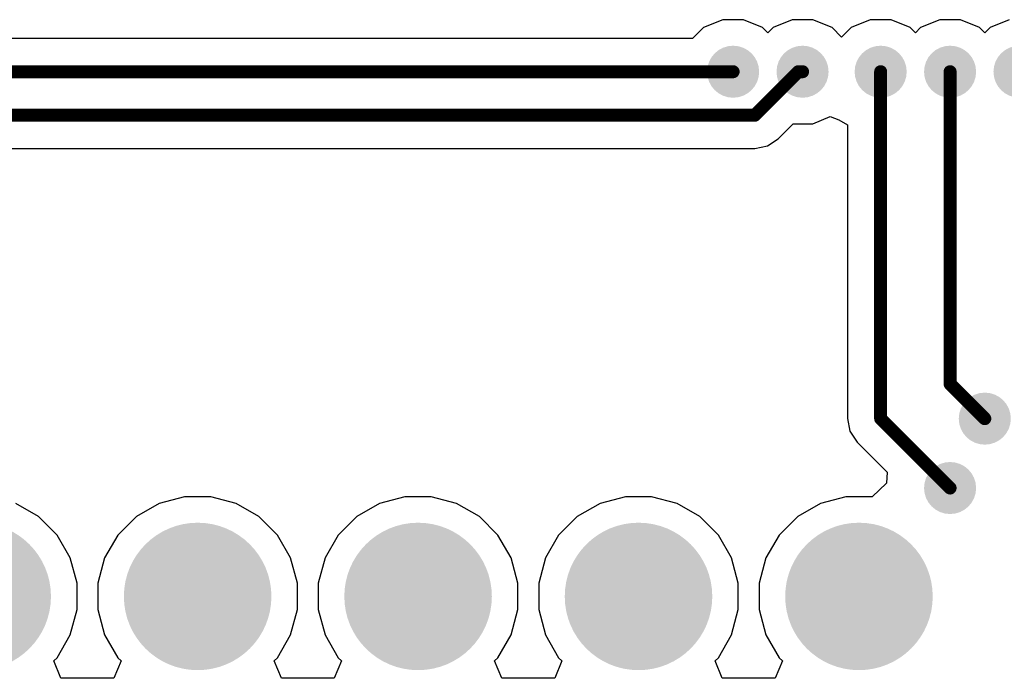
# Model space of a CAD drawing. Header units: inches. Extents: x 0.3 to 40.7, y 0.3 to 25.1.
# Tile 4 of 7: x 17.2 to 28.5, y 0.3 to 7.9. Entities that reach past the tile are written whole.
import ezdxf

# ---------------------------------------------------------------- set-up
doc = ezdxf.new("R2010")
doc.units = ezdxf.units.IN
for name, color, linetype in [('Pad Holes', 156, 'Continuous'), ('TOP', 1, 'Continuous'), ('Via Holes', 16, 'Continuous')]:
    doc.layers.add(name, color=color, linetype=linetype)

# ---------------------------------------------------------------- blocks, each defined once
blk = doc.blocks.new('PIN_HEADER_2_54___VERT__1_10POS_3019')
at = {"layer": 'Pad Holes'}
h = blk.add_hatch(color=7, dxfattribs=at)
edge = h.paths.add_edge_path()
edge.add_arc((-3.81, 0), 0.499999, 0, 360)
h = blk.add_hatch(color=7, dxfattribs=at)
edge = h.paths.add_edge_path()
edge.add_arc((-1.27, 0), 0.499999, 0, 360)
h = blk.add_hatch(color=7, dxfattribs=at)
edge = h.paths.add_edge_path()
edge.add_arc((1.27, 0), 0.499999, 0, 360)
h = blk.add_hatch(color=7, dxfattribs=at)
edge = h.paths.add_edge_path()
edge.add_arc((3.81, 0), 0.499999, 0, 360)
h = blk.add_hatch(color=7, dxfattribs=at)
edge = h.paths.add_edge_path()
edge.add_arc((6.35, 0), 0.499999, 0, 360)
at = {"layer": 'TOP'}
h = blk.add_hatch(color=1, dxfattribs=at)
edge = h.paths.add_edge_path()
edge.add_arc((-3.81, 0), 0.8499983, 0, 360)
h = blk.add_hatch(color=1, dxfattribs=at)
edge = h.paths.add_edge_path()
edge.add_arc((-1.27, 0), 0.8499983, 0, 360)
h = blk.add_hatch(color=1, dxfattribs=at)
edge = h.paths.add_edge_path()
edge.add_arc((1.27, 0), 0.8499983, 0, 360)
h = blk.add_hatch(color=1, dxfattribs=at)
edge = h.paths.add_edge_path()
edge.add_arc((3.81, 0), 0.8499983, 0, 360)
h = blk.add_hatch(color=1, dxfattribs=at)
edge = h.paths.add_edge_path()
edge.add_arc((6.35, 0), 0.8499983, 0, 360)

msp = doc.modelspace()

# ---------------------------------------------------------------- hatches: boundary and pattern name
at = {"layer": 'TOP'}
h = msp.add_hatch(color=1, dxfattribs=at)
edge = h.paths.add_edge_path()
edge.add_arc((25.4, 7.300000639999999), 0.2999994, 0, 360)
h = msp.add_hatch(color=1, dxfattribs=at)
edge = h.paths.add_edge_path()
edge.add_arc((26.20000094, 7.300000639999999), 0.2999994, 0, 360)
h = msp.add_hatch(color=1, dxfattribs=at)
edge = h.paths.add_edge_path()
edge.add_arc((27.09999914, 7.300000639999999), 0.2999994, 0, 360)
h = msp.add_hatch(color=1, dxfattribs=at)
edge = h.paths.add_edge_path()
edge.add_arc((27.90000008, 7.300000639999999), 0.2999994, 0, 360)
h = msp.add_hatch(color=1, dxfattribs=at)
edge = h.paths.add_edge_path()
edge.add_arc((28.70000101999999, 7.300000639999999), 0.2999994, 0, 360)
h = msp.add_hatch(color=1, dxfattribs=at)
edge = h.paths.add_edge_path()
edge.add_arc((28.29999928, 3.300001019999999), 0.2999994, 0, 360)
h = msp.add_hatch(color=1, dxfattribs=at)
edge = h.paths.add_edge_path()
edge.add_arc((27.90000008, 2.50000008), 0.2999994, 0, 360)
at = {"layer": 'Via Holes'}
h = msp.add_hatch(color=7, dxfattribs=at)
edge = h.paths.add_edge_path()
edge.add_arc((25.4, 7.300000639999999), 0.1499997, 0, 360)
h = msp.add_hatch(color=7, dxfattribs=at)
edge = h.paths.add_edge_path()
edge.add_arc((26.20000094, 7.300000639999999), 0.1499997, 0, 360)
h = msp.add_hatch(color=7, dxfattribs=at)
edge = h.paths.add_edge_path()
edge.add_arc((27.09999914, 7.300000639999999), 0.1499997, 0, 360)
h = msp.add_hatch(color=7, dxfattribs=at)
edge = h.paths.add_edge_path()
edge.add_arc((27.90000008, 7.300000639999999), 0.1499997, 0, 360)
h = msp.add_hatch(color=7, dxfattribs=at)
edge = h.paths.add_edge_path()
edge.add_arc((28.29999928, 3.300001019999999), 0.1499997, 0, 360)
h = msp.add_hatch(color=7, dxfattribs=at)
edge = h.paths.add_edge_path()
edge.add_arc((27.90000008, 2.50000008), 0.1499997, 0, 360)

# ---------------------------------------------------------------- linework, layer by layer
at = {"layer": 'TOP'}
for p, q in [((25.28065302, 7.89999944), (25.06012768, 7.80865596)), ((25.51934698, 7.89999944), (25.28065302, 7.89999944)), ((25.73987232, 7.80865596), (25.51934698, 7.89999944)), ((26.08065396, 7.89999944), (25.86012862, 7.80865596)), ((26.31934792, 7.89999944), (26.08065396, 7.89999944)), ((26.53987326, 7.80865596), (26.31934792, 7.89999944)), ((26.98065216, 7.89999944), (26.76012682, 7.80865596)), ((27.21934612, 7.89999944), (26.98065216, 7.89999944)), ((27.43987146, 7.80865596), (27.21934612, 7.89999944)), ((27.7806531, 7.89999944), (27.56012776, 7.80865596)), ((28.01934706, 7.89999944), (27.7806531, 7.89999944)), ((28.2398724, 7.80865596), (28.01934706, 7.89999944)), ((28.58065404, 7.89999944), (28.3601287, 7.80865596)), ((25.06012768, 7.80865596), (24.93381602, 7.6823443)), ((25.7999992, 7.748526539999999), (25.73987232, 7.80865596)), ((25.86012862, 7.80865596), (25.7999992, 7.748526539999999)), ((26.65000004, 7.69852918), (26.53987326, 7.80865596)), ((26.76012682, 7.80865596), (26.65000004, 7.69852918)), ((27.50000088, 7.748526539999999), (27.43987146, 7.80865596)), ((27.56012776, 7.80865596), (27.50000088, 7.748526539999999)), ((28.29999928, 7.748526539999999), (28.2398724, 7.80865596)), ((28.3601287, 7.80865596), (28.29999928, 7.748526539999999)), ((24.93381602, 7.6823443), (15.85837062, 7.6823443)), ((25.91983132, 6.52764252), (26.09219064, 6.70000184)), ((26.09219064, 6.70000184), (26.31934792, 6.70000184)), ((26.31934792, 6.70000184), (26.51765588, 6.7821429)), ((26.51765588, 6.7821429), (26.61948194, 6.744299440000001)), ((26.61948194, 6.744299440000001), (26.71765548, 6.6862833)), ((26.71765548, 6.6862833), (26.71765548, 3.300001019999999)), ((25.79579042, 6.444759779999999), (25.91983132, 6.52764252)), ((15.56418528, 6.415656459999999), (25.64947372, 6.415656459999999)), ((25.64947372, 6.415656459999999), (25.79579042, 6.444759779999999)), ((26.71765548, 3.300001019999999), (26.74675879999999, 3.15368432)), ((26.74675879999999, 3.15368432), (26.82964154, 3.02964342)), ((26.82964154, 3.02964342), (27.17560732, 2.68367764)), ((27.17560732, 2.68367764), (27.1681448, 2.55585468)), ((27.1681448, 2.55585468), (27.00142174, 2.4000079)), ((19.0786258, 2.4000079), (18.78614226, 2.32163874)), ((19.38142428, 2.4000079), (19.0786258, 2.4000079)), ((19.67390782, 2.32163874), (19.38142428, 2.4000079)), ((21.6186258, 2.4000079), (21.32614226, 2.32163874)), ((21.92142428, 2.4000079), (21.6186258, 2.4000079)), ((22.21390782, 2.32163874), (21.92142428, 2.4000079)), ((24.1586258, 2.4000079), (23.86614226, 2.32163874)), ((24.46142428, 2.4000079), (24.1586258, 2.4000079)), ((24.75390782, 2.32163874), (24.46142428, 2.4000079)), ((26.69862579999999, 2.4000079), (26.40614226, 2.32163874)), ((27.00142174, 2.4000079), (26.69862579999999, 2.4000079)), ((17.39613996, 2.17023696), (17.13390782, 2.32163874)), ((18.78614226, 2.32163874), (18.52391012, 2.17023696)), ((19.93613996, 2.17023696), (19.67390782, 2.32163874)), ((21.32614226, 2.32163874), (21.06391012, 2.17023696)), ((22.47613996, 2.17023696), (22.21390782, 2.32163874)), ((23.86614226, 2.32163874), (23.60391012, 2.17023696)), ((25.01613996, 2.17023696), (24.75390782, 2.32163874)), ((26.40614226, 2.32163874), (26.14391012, 2.17023696)), ((17.6102518, 1.95612512), (17.39613996, 2.17023696)), ((18.52391012, 2.17023696), (18.30979828, 1.95612512)), ((20.1502518, 1.95612512), (19.93613996, 2.17023696)), ((21.06391012, 2.17023696), (20.84979828, 1.95612512)), ((22.6902518, 1.95612512), (22.47613996, 2.17023696)), ((23.60391012, 2.17023696), (23.38979828, 1.95612512)), ((25.2302518, 1.95612512), (25.01613996, 2.17023696)), ((26.14391012, 2.17023696), (25.92979828, 1.95612512)), ((17.76165358, 1.69389298), (17.6102518, 1.95612512)), ((18.30979828, 1.95612512), (18.1583965, 1.69389298)), ((20.30165358, 1.69389298), (20.1502518, 1.95612512)), ((20.84979828, 1.95612512), (20.6983965, 1.69389298)), ((22.84165358, 1.69389298), (22.6902518, 1.95612512)), ((23.38979828, 1.95612512), (23.2383965, 1.69389298)), ((25.38165358, 1.69389298), (25.2302518, 1.95612512)), ((25.92979828, 1.95612512), (25.7783965, 1.69389298)), ((17.84002274, 1.40140944), (17.76165358, 1.69389298)), ((18.1583965, 1.69389298), (18.08002734, 1.40140944)), ((20.38002274, 1.40140944), (20.30165358, 1.69389298)), ((20.6983965, 1.69389298), (20.62002734, 1.40140944)), ((22.92002274, 1.40140944), (22.84165358, 1.69389298)), ((23.2383965, 1.69389298), (23.16002734, 1.40140944)), ((25.46002274, 1.40140944), (25.38165358, 1.69389298)), ((25.7783965, 1.69389298), (25.70002734, 1.40140944)), ((17.84002274, 1.09861096), (17.84002274, 1.40140944)), ((18.08002734, 1.40140944), (18.08002734, 1.09861096)), ((20.38002274, 1.09861096), (20.38002274, 1.40140944)), ((20.62002734, 1.40140944), (20.62002734, 1.09861096)), ((22.92002274, 1.09861096), (22.92002274, 1.40140944)), ((23.16002734, 1.40140944), (23.16002734, 1.09861096)), ((25.46002274, 1.09861096), (25.46002274, 1.40140944)), ((25.70002734, 1.40140944), (25.70002734, 1.09861096)), ((17.76165358, 0.80612742), (17.84002274, 1.09861096)), ((18.08002734, 1.09861096), (18.1583965, 0.80612742)), ((20.30165358, 0.80612742), (20.38002274, 1.09861096)), ((20.62002734, 1.09861096), (20.6983965, 0.80612742)), ((22.84165358, 0.80612742), (22.92002274, 1.09861096)), ((23.16002734, 1.09861096), (23.2383965, 0.80612742)), ((25.38165358, 0.80612742), (25.46002274, 1.09861096)), ((25.70002734, 1.09861096), (25.7783965, 0.80612742)), ((17.6102518, 0.54389528), (17.76165358, 0.80612742)), ((18.1583965, 0.80612742), (18.30979828, 0.54389528)), ((20.1502518, 0.54389528), (20.30165358, 0.80612742)), ((20.6983965, 0.80612742), (20.84979828, 0.54389528)), ((22.6902518, 0.54389528), (22.84165358, 0.80612742)), ((23.2383965, 0.80612742), (23.38979828, 0.54389528)), ((25.2302518, 0.54389528), (25.38165358, 0.80612742)), ((25.7783965, 0.80612742), (25.92979828, 0.54389528)), ((17.57222546, 0.5058689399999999), (17.6102518, 0.54389528)), ((17.65506756, 0.30586934), (17.57222546, 0.5058689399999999)), ((18.34782462, 0.5058689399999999), (18.26498252, 0.30586934)), ((18.30979828, 0.54389528), (18.34782462, 0.5058689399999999)), ((20.11222546, 0.5058689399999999), (20.1502518, 0.54389528)), ((20.1950701, 0.30586934), (20.11222546, 0.5058689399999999)), ((20.88782462, 0.5058689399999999), (20.80497998, 0.30586934)), ((20.84979828, 0.54389528), (20.88782462, 0.5058689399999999)), ((22.652228, 0.5058714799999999), (22.6902518, 0.54389528)), ((22.7350701, 0.30586934), (22.652228, 0.5058714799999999)), ((23.42782208, 0.5058714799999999), (23.34497998, 0.30586934)), ((23.38979828, 0.54389528), (23.42782208, 0.5058714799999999)), ((25.192228, 0.5058714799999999), (25.2302518, 0.54389528)), ((25.2750701, 0.30587188), (25.192228, 0.5058714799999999)), ((25.96782208, 0.5058714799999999), (25.88497998, 0.30587188)), ((25.92979828, 0.54389528), (25.96782208, 0.5058714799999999)), ((18.26498252, 0.30586934), (17.65506756, 0.30586934)), ((20.80497998, 0.30586934), (20.1950701, 0.30586934)), ((23.34497998, 0.30586934), (22.7350701, 0.30586934)), ((25.88497998, 0.30587188), (25.2750701, 0.30587188))]:
    msp.add_line(p, q, dxfattribs=at)
at = {"layer": 'TOP', "const_width": 0.1499997}
for points in [[(15.69999908, 7.300000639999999), (25.4, 7.300000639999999)], [(25.64947372, 6.798000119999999), (26.15147424, 7.300000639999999)], [(26.15147424, 7.300000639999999), (26.20000094, 7.300000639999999)], [(27.09999914, 3.300001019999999), (27.09999914, 7.300000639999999)], [(27.90000008, 3.70000022), (27.90000008, 7.300000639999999)], [(15.51286712, 6.798000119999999), (25.64947372, 6.798000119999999)], [(27.90000008, 3.70000022), (28.29999928, 3.300001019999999)], [(27.09999914, 3.300001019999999), (27.90000008, 2.50000008)]]:
    msp.add_lwpolyline(points, dxfattribs=at)
at = {"layer": 'TOP', "const_width": 0.07499858}
for points in [[(25.36249944, 7.300000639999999, 1), (25.43750056, 7.300000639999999, 1)], [(26.11397368, 7.300000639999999, 1), (26.1889748, 7.300000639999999, 1)], [(26.11397368, 7.300000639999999, 1), (26.1889748, 7.300000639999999, 1)], [(26.16250038, 7.300000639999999, 1), (26.2375015, 7.300000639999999, 1)], [(27.06249858, 7.300000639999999, 1), (27.1374997, 7.300000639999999, 1)], [(27.86249952, 7.300000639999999, 1), (27.93750064, 7.300000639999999, 1)], [(25.61197316, 6.798000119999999, 1), (25.68697428, 6.798000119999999, 1)], [(25.61197316, 6.798000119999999, 1), (25.68697428, 6.798000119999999, 1)], [(27.86249952, 3.70000022, 1), (27.93750064, 3.70000022, 1)], [(27.86249952, 3.70000022, 1), (27.93750064, 3.70000022, 1)], [(27.06249858, 3.300001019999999, 1), (27.1374997, 3.300001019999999, 1)], [(27.06249858, 3.300001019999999, 1), (27.1374997, 3.300001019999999, 1)], [(28.26249872, 3.300001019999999, 1), (28.33749984, 3.300001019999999, 1)], [(27.86249952, 2.50000008, 1), (27.93750064, 2.50000008, 1)]]:
    msp.add_lwpolyline(points, format="xyb", close=True, dxfattribs=at)

# ---------------------------------------------------------------- block references
msp.add_blockref('PIN_HEADER_2_54___VERT__1_10POS_3019', (20.50002504, 1.2500102))

doc.saveas('drawing.dxf')
